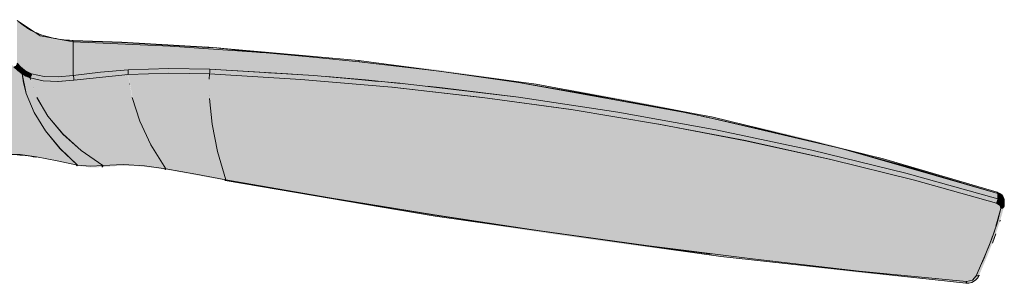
# Model space of a CAD drawing. Header units: millimetres. Extents: x 5922 to 11897, y 1480 to 7785.
# Tile 12 of 14: x 8619 to 9279, y 5242 to 5419. Entities that reach past the tile are written whole.
import ezdxf

# ---------------------------------------------------------------- set-up
doc = ezdxf.new("R2010")
doc.units = ezdxf.units.MM
doc.layers.add('Equipos eléctricos', color=7, linetype='Continuous', lineweight=15)

# ---------------------------------------------------------------- blocks, each defined once
blk = doc.blocks.new('33718 - 33718 ALO Black ceiling fan-525473-00 Isometrico PDF')
at = {"layer": 'Equipos eléctricos', "true_color": 0xc0c0c0}
for points in [[(-2281.17, 5403.65), (-2281.3, 5404.69), (-2294.91, 5406.35), (-2304, 5409), (-2312.31, 5413.26), (-2318.99, 5418.55), (-2318.57, 5417.7), (-2311.86, 5412.11), (-2302.93, 5407.74), (-2292.16, 5404.84), (-2281.18, 5403.65)], [(-2291.24, 5380.29), (-2281.17, 5381.42), (-2281.3, 5403.66), (-2292.76, 5404.9), (-2303.37, 5407.86), (-2312.28, 5412.32), (-2318.87, 5417.96), (-2318.87, 5389.55), (-2315.52, 5386.33), (-2312.97, 5384.42), (-2311.5, 5383.51), (-2309.08, 5382.47), (-2300.72, 5380.66), (-2291.24, 5380.29)], [(-2151.98, 5396.31), (-2177.24, 5398.95), (-2190.95, 5400.01), (-2206.61, 5401.26), (-2234.58, 5402.8), (-2273.6, 5404.44), (-2281.2, 5404.59), (-2281.17, 5403.65), (-2209.88, 5400.36), (-2152.02, 5396.32)], [(-1662.15, 5298.84), (-1662.21, 5302.26), (-1765.59, 5331.9), (-1876.22, 5357.33), (-1988.21, 5377.25), (-2044.2, 5385.01), (-2100.2, 5391.47), (-2137.54, 5395.03), (-2161.79, 5397), (-2223.38, 5401.12), (-2281.17, 5403.65), (-2281.17, 5381.24), (-2260.86, 5383.66), (-2244.51, 5385.03), (-2216.43, 5386.02), (-2189.76, 5385.47), (-2128.19, 5381.66), (-2077.11, 5377.39), (-2033, 5372.88), (-1977.01, 5365.8), (-1915.42, 5356.54), (-1847.14, 5344.12), (-1782.01, 5330.19), (-1719.44, 5314.78), (-1663.17, 5299.12)], [(-2089.81, 5390.43), (-2090.01, 5391.27), (-2122.59, 5394.53), (-2153.94, 5397.3), (-2184.18, 5399.59), (-2144.19, 5395.62), (-2103.73, 5391.82), (-2089.81, 5390.43)], [(-2315.52, 5382.26), (-2314.75, 5382.79), (-2314.14, 5383.59), (-2313.8, 5384.61), (-2313.93, 5385.05), (-2317.62, 5388.27), (-2318.88, 5389.48), (-2319.18, 5388.5), (-2319.83, 5387.71), (-2320.75, 5387.18), (-2320.78, 5387.02), (-2317.16, 5383.59), (-2315.53, 5382.27)], [(-2244.4, 5381.88), (-2214.15, 5382.81), (-2189.95, 5382.48), (-2189.77, 5384.71), (-2189.84, 5385.47), (-2218.05, 5385.99), (-2244.51, 5385.03), (-2244.36, 5382.42), (-2244.39, 5381.96)], [(-2269.68, 5320.51), (-2261.54, 5321.26), (-2275.9, 5331.08), (-2289.03, 5343.01), (-2298.4, 5354.37), (-2305.76, 5367.47), (-2310.06, 5379.77), (-2313.89, 5381.37), (-2315.51, 5382.26), (-2312.36, 5368.53), (-2306.77, 5355.57), (-2299.8, 5344.26), (-2290.01, 5332.43), (-2278.34, 5321.29), (-2269.72, 5320.52)], [(-2310.06, 5379.78), (-2309.34, 5380.97), (-2309.08, 5382.01), (-2309.08, 5382.47), (-2311.5, 5383.51), (-2311.51, 5383.51), (-2313.75, 5384.91), (-2314.15, 5383.58), (-2314.94, 5382.63), (-2315.5, 5382.26), (-2311.77, 5380.41)], [(-2310.57, 5379.96), (-2310.58, 5379.97), (-2310.58, 5379.96)], [(-2219.33, 5318.87), (-2229.25, 5334.93), (-2237.06, 5351.95), (-2241.76, 5366.57), (-2244.51, 5381.87), (-2290.15, 5377.37), (-2291.42, 5377.27), (-2301.77, 5377.86), (-2310.05, 5379.77), (-2305.45, 5366.6), (-2297.83, 5353.57), (-2287.99, 5341.88), (-2275.71, 5330.99), (-2261.33, 5321.12), (-2245.78, 5321.58), (-2232.87, 5320.84), (-2219.99, 5318.97)], [(-2291.43, 5377.27), (-2280.82, 5378.13), (-2280.92, 5379.85), (-2281.17, 5381.24), (-2291.3, 5380.29), (-2301.77, 5380.89), (-2309.08, 5382.47), (-2309.16, 5381.5), (-2309.76, 5380.14), (-2310.03, 5379.77), (-2300.85, 5377.76), (-2293.75, 5377.39)], [(-2280.82, 5378.13), (-2244.39, 5381.96), (-2244.4, 5383.84), (-2244.51, 5385.03), (-2262.9, 5383.49), (-2281.17, 5381.24), (-2280.83, 5378.89), (-2280.81, 5378.41)], [(-2179.07, 5311.57), (-2184.56, 5330.49), (-2188.33, 5350), (-2189.99, 5365.92), (-2189.99, 5382.32), (-2219.51, 5382.78), (-2244.37, 5381.71), (-2241.34, 5365.25), (-2236.49, 5350.54), (-2236.33, 5350.02), (-2228.98, 5334.48), (-2219.33, 5318.87), (-2179.7, 5311.69)], [(-1683.13, 5243.48), (-1679.2, 5244.47), (-1676.6, 5247.33), (-1668.54, 5266.42), (-1663.45, 5280.55), (-1660.1, 5292.41), (-1660.31, 5293.76), (-1661.56, 5295.08), (-1663.45, 5295.91), (-1720.44, 5311.76), (-1775.44, 5325.42), (-1837.03, 5338.79), (-1893.02, 5349.41), (-1954.61, 5359.34), (-2010.61, 5366.97), (-2072.2, 5373.73), (-2133.79, 5378.9), (-2189.98, 5382.32), (-2189.78, 5363.93), (-2188.19, 5348.6), (-2183.98, 5328.49), (-2179.07, 5311.57), (-2094.6, 5296.97), (-2030.76, 5286.68), (-1954.61, 5275.38), (-1887.42, 5266.21), (-1812.43, 5256.95), (-1741.84, 5249.21), (-1685.85, 5243.74)], [(-1663.17, 5295.84), (-1662.49, 5297.21), (-1662.21, 5298.85), (-1728.74, 5317.19), (-1792.39, 5332.54), (-1856.18, 5345.87), (-1922.06, 5357.57), (-1989.73, 5367.5), (-2055.61, 5375.28), (-2127.05, 5381.57), (-2189.76, 5385.33), (-2189.93, 5382.66), (-2189.78, 5382.31), (-2121.16, 5377.94), (-2060.41, 5372.53), (-2000.2, 5365.62), (-1940.68, 5357.24), (-1882.36, 5347.47), (-1824.03, 5336.1), (-1768.07, 5323.62), (-1712.39, 5309.59), (-1663.18, 5295.84)], [(-2291.42, 5377.27), (-2292.69, 5377.33), (-2302.33, 5378.01), (-2300.08, 5377.7), (-2291.43, 5377.27)], [(-2306, 5354.32), (-2306.12, 5354.5), (-2306.01, 5354.33)], [(-2261.51, 5321.24), (-2261.64, 5321.33), (-2275.9, 5331.13), (-2289.07, 5343.09), (-2287.29, 5341.22), (-2275.15, 5330.56), (-2261.54, 5321.26)], [(-2348.27, 5323.4), (-2347.35, 5323.65), (-2344.28, 5324.57), (-2336.7, 5326.77), (-2326.85, 5327.99), (-2318.6, 5328.15), (-2305.96, 5326.75), (-2305.96, 5326.99), (-2317.56, 5328.44), (-2328.03, 5328.36), (-2338.92, 5326.74), (-2348.84, 5323.68), (-2348.28, 5323.4)], [(-2266.06, 5319.74), (-2261.77, 5320.16), (-2261.38, 5320.96), (-2261.44, 5321.11), (-2270.86, 5320.62), (-2278.46, 5321.13), (-2278.61, 5320.9), (-2270.32, 5319.81), (-2266.62, 5319.75)], [(-2278.46, 5321.13), (-2278.51, 5321.32), (-2278.51, 5321.14)], [(-2269.72, 5320.51), (-2271.89, 5320.71), (-2270.32, 5320.57)], [(-2219.82, 5318.36), (-2219.47, 5318.66), (-2219.5, 5318.9), (-2235.39, 5321.04), (-2249.61, 5321.59), (-2261.38, 5320.94), (-2261.77, 5320.16), (-2261.59, 5320.05), (-2251.26, 5320.76), (-2245.54, 5320.82), (-2238.67, 5320.68), (-2226.51, 5319.47), (-2219.9, 5318.37)], [(-2232.73, 5320.82), (-2233.67, 5320.95), (-2249.61, 5321.6), (-2245.54, 5321.56), (-2232.87, 5320.84)], [(-2179.6, 5311.11), (-2179.21, 5311.37), (-2179.07, 5311.57), (-2219.43, 5318.73), (-2219.46, 5318.42), (-2179.62, 5311.11)], [(-1683.55, 5242.31), (-1683.39, 5242.49), (-1683.21, 5243.49), (-1764.24, 5251.54), (-1840.1, 5260.25), (-1913.5, 5269.68), (-1983.13, 5279.5), (-2055.4, 5290.58), (-2122.59, 5301.69), (-2179.07, 5311.57), (-2179.35, 5310.92), (-2077.71, 5293.34), (-2017.46, 5283.78), (-1959.78, 5275.19), (-1908.97, 5268.13), (-1866.82, 5262.62), (-1831.05, 5258.19), (-1753.04, 5249.28), (-1683.67, 5242.32)], [(-1657.94, 5294.04), (-1658.05, 5297.72), (-1658.75, 5300.19), (-1662.15, 5302.04), (-1662.15, 5298.84), (-1658.74, 5296.85), (-1657.95, 5294.06)], [(-1660.1, 5292.41), (-1659.02, 5292.66), (-1658.19, 5293.37), (-1658.07, 5293.87), (-1658.42, 5295.67), (-1658.95, 5296.97), (-1662.16, 5298.82), (-1662.49, 5297.21), (-1663.12, 5295.91), (-1663.17, 5295.84), (-1661.26, 5294.88), (-1660.24, 5293.41), (-1660.11, 5292.46)], [(-1661.93, 5295.26), (-1661.93, 5295.29), (-1662.15, 5295.38)], [(-1658.36, 5295.45), (-1658.39, 5295.6), (-1658.4, 5295.6)], [(-1675.72, 5247.22), (-1674.86, 5247.5), (-1674.39, 5248.47), (-1668.83, 5261.59), (-1664.93, 5271.66), (-1661.46, 5281.61), (-1659.19, 5289.26), (-1658.19, 5293.37), (-1658.67, 5292.87), (-1659.56, 5292.46), (-1660.13, 5292.31), (-1663.52, 5280.31), (-1667.46, 5269.14), (-1673.04, 5255.49), (-1676.59, 5247.33), (-1675.78, 5247.22)], [(-1683.47, 5242.34), (-1680.23, 5242.76), (-1678.01, 5243.73), (-1676.32, 5245.27), (-1675.18, 5247.23), (-1675.92, 5247.2), (-1676.65, 5247.27), (-1679.21, 5244.47), (-1683.15, 5243.41), (-1683.47, 5242.34)], [(-1675.68, 5247.18), (-1676.48, 5247.3), (-1675.72, 5247.18)]]:
    blk.add_hatch(color=9, dxfattribs=at).paths.add_polyline_path(points)
h = blk.add_hatch(color=9, dxfattribs=at)
h.paths.add_polyline_path([(-2375.81, 5316.35), (-2360.93, 5319.63), (-2346.56, 5324.38), (-2338.91, 5326.75), (-2328.01, 5328.37), (-2316.19, 5328.37), (-2305.79, 5326.97), (-2278.34, 5321.29), (-2290.57, 5333.09), (-2300.39, 5345.21), (-2307.41, 5356.6), (-2312.9, 5370.3), (-2315.52, 5382.26), (-2319.48, 5385.68), (-2325.09, 5391.17), (-2328.02, 5393.99), (-2337.12, 5400), (-2398.26, 5364.71), (-2377.57, 5320.13)])
h.paths.add_polyline_path([(-2357.37, 5340.12), (-2362.5, 5341.03), (-2363.8, 5343.84), (-2360.09, 5345.98), (-2355.02, 5345.19), (-2353.66, 5342.27), (-2355.8, 5341.03)])
h.paths.add_polyline_path([(-2343.91, 5369.12), (-2348.98, 5369.91), (-2350.34, 5372.83), (-2346.56, 5374.97), (-2341.56, 5374.19), (-2340.2, 5371.27), (-2343.57, 5369.32)])
h = blk.add_hatch(color=9, dxfattribs=at)
h.paths.add_polyline_path([(-2349.78, 5371.63), (-2350.1, 5372.39), (-2349.88, 5371.83)])
h.paths.add_polyline_path([(-2349.85, 5371.91), (-2350.26, 5372.88), (-2350.29, 5372.83), (-2349.86, 5371.94)])
h.paths.add_polyline_path([(-2313.5, 5373.04), (-2313.49, 5373.04), (-2313.89, 5374.82)])
h.paths.add_polyline_path([(-2314.48, 5377.55), (-2314.5, 5377.61), (-2314.5, 5377.61)])
h.paths.add_polyline_path([(-2310.05, 5379.77), (-2310.11, 5379.8), (-2310.06, 5379.77)])
h.paths.add_polyline_path([(-2309.94, 5379.92), (-2309.33, 5380.98), (-2309.94, 5379.92)])
h.paths.add_polyline_path([(-2336.79, 5400.21), (-2336.06, 5400.94), (-2335.51, 5401.98), (-2335.51, 5402.75), (-2335.73, 5402.76), (-2336.06, 5401.72), (-2336.94, 5400.57), (-2336.94, 5400.31), (-2336.87, 5400.26)])
h = blk.add_hatch(color=9, dxfattribs=at)
h.paths.add_polyline_path([(-2160.27, 5397.1), (-2160.27, 5397.14), (-2160.53, 5397.13)])
h.paths.add_polyline_path([(-2179.58, 5399.11), (-2188.31, 5399.85), (-2184.68, 5399.47), (-2179.98, 5399.13)])
h = blk.add_hatch(color=9, dxfattribs=at)
h.paths.add_polyline_path([(-2233.95, 5385.42), (-2233.94, 5385.41), (-2232.39, 5385.47)])
h.paths.add_polyline_path([(-2198.32, 5385.65), (-2197.69, 5385.63), (-2197.75, 5385.64)])
h.paths.add_polyline_path([(-2200.03, 5385.68), (-2200.01, 5385.68), (-2198.32, 5385.65)])
h.paths.add_polyline_path([(-2201.75, 5385.72), (-2200.98, 5385.7), (-2200.98, 5385.7)])
h.paths.add_polyline_path([(-2203.46, 5385.75), (-2202.97, 5385.74), (-2202.97, 5385.74)])
h.paths.add_polyline_path([(-2230.83, 5385.53), (-2230.81, 5385.53), (-2213.68, 5385.95), (-2220.57, 5385.91), (-2229.12, 5385.59)])
h.paths.add_polyline_path([(-2191.63, 5385.51), (-2191.62, 5385.51), (-2193.18, 5385.54)])
h = blk.add_hatch(color=9, dxfattribs=at)
h.paths.add_polyline_path([(-1664.31, 5299.43), (-1664.43, 5299.47), (-1664.31, 5299.44)])
h.paths.add_polyline_path([(-1665.16, 5299.67), (-1665.5, 5299.77), (-1665.16, 5299.67)])
h.paths.add_polyline_path([(-1666.01, 5299.91), (-1666.58, 5300.07), (-1666.02, 5299.91)])
h.paths.add_polyline_path([(-1672.74, 5301.78), (-1673.07, 5301.87), (-1672.75, 5301.78)])
h.paths.add_polyline_path([(-1673.71, 5302.05), (-1674.1, 5302.16), (-1673.71, 5302.05)])
h.paths.add_polyline_path([(-1674.67, 5302.32), (-1675.18, 5302.46), (-1674.67, 5302.32)])
h.paths.add_polyline_path([(-1681.4, 5304.19), (-1681.63, 5304.26), (-1681.41, 5304.19)])
h.paths.add_polyline_path([(-1682.37, 5304.46), (-1682.7, 5304.55), (-1682.37, 5304.46)])
h.paths.add_polyline_path([(-1683.33, 5304.73), (-1683.78, 5304.85), (-1683.33, 5304.73)])
h.paths.add_polyline_path([(-1684.29, 5304.99), (-1684.85, 5305.15), (-1684.85, 5305.15)])
h.paths.add_polyline_path([(-1676.53, 5306.36), (-1729.75, 5322.03), (-1739.34, 5324.37), (-1676.59, 5306.38)])
h.paths.add_polyline_path([(-1691.03, 5306.87), (-1691.3, 5306.95), (-1691.03, 5306.87)])
h.paths.add_polyline_path([(-1691.99, 5307.14), (-1692.38, 5307.25), (-1691.99, 5307.14)])
h.paths.add_polyline_path([(-1692.96, 5307.4), (-1693.45, 5307.55), (-1692.96, 5307.4)])
h.paths.add_polyline_path([(-1695.84, 5308.21), (-1729.55, 5317.39), (-1792.39, 5332.54), (-1782.02, 5330.19), (-1717.76, 5314.3), (-1695.85, 5308.21)])
h.paths.add_polyline_path([(-1772.95, 5333.6), (-1792.92, 5338.67), (-1852.19, 5352.21), (-1854.21, 5352.41), (-1774.01, 5333.85)])
h.paths.add_polyline_path([(-1916.64, 5365.1), (-1916.64, 5365.25), (-1916.99, 5365.22)])
h.paths.add_polyline_path([(-1917.68, 5365.27), (-1917.68, 5365.43), (-1918.09, 5365.42)])
h.paths.add_polyline_path([(-1918.72, 5365.45), (-1918.72, 5365.6), (-1919.42, 5365.72)])
h.paths.add_polyline_path([(-1919.75, 5365.63), (-1919.75, 5365.78), (-1920.29, 5365.85)])
h.paths.add_polyline_path([(-1920.79, 5365.8), (-1920.79, 5365.96), (-1920.9, 5365.85)])
h.paths.add_polyline_path([(-1921.83, 5365.98), (-1921.83, 5366.13), (-1922.28, 5366.21)])
h.paths.add_polyline_path([(-1922.87, 5366.15), (-1922.87, 5366.31), (-1923.23, 5366.37)])
h.paths.add_polyline_path([(-1923.91, 5366.33), (-1923.91, 5366.48), (-1924.18, 5366.53)])
h.paths.add_polyline_path([(-1929.1, 5367.21), (-1929.1, 5367.36), (-1929.68, 5367.42)])
h.paths.add_polyline_path([(-1930.14, 5367.39), (-1930.14, 5367.54), (-1930.23, 5367.42)])
h.paths.add_polyline_path([(-1931.18, 5367.56), (-1931.18, 5367.72), (-1931.8, 5367.82)])
h.paths.add_polyline_path([(-1932.22, 5367.74), (-1932.22, 5367.89), (-1932.54, 5367.88)])
h.paths.add_polyline_path([(-1933.26, 5367.92), (-1933.26, 5368.07), (-1933.54, 5368.06)])
h.paths.add_polyline_path([(-1934.3, 5368.09), (-1934.3, 5368.25), (-1934.39, 5368.15)])
h.paths.add_polyline_path([(-1935.34, 5368.27), (-1935.34, 5368.42), (-1935.55, 5368.42)])
h.paths.add_polyline_path([(-1940.53, 5369.15), (-1940.53, 5369.3), (-1941.12, 5369.36)])
h.paths.add_polyline_path([(-1941.57, 5369.33), (-1941.57, 5369.48), (-1941.66, 5369.36)])
h.paths.add_polyline_path([(-1942.61, 5369.5), (-1942.61, 5369.66), (-1942.74, 5369.56)])
h.paths.add_polyline_path([(-1943.65, 5369.68), (-1943.65, 5369.83), (-1944.19, 5369.92)])
h.paths.add_polyline_path([(-1944.69, 5369.85), (-1944.69, 5370.01), (-1945.14, 5370.09)])
h.paths.add_polyline_path([(-1945.72, 5370.03), (-1945.76, 5370.19), (-1945.76, 5370.05)])
h.paths.add_polyline_path([(-1946.76, 5370.21), (-1946.76, 5370.36), (-1946.89, 5370.3)])
h.paths.add_polyline_path([(-1891.56, 5360.08), (-1922.87, 5366.15), (-1947.8, 5370.18), (-1892.01, 5360.16)])
h.paths.add_polyline_path([(-1949.82, 5361.73), (-1950.59, 5361.84), (-1949.82, 5361.73)])
h.paths.add_polyline_path([(-1956.75, 5362.76), (-1957.04, 5362.81), (-1956.76, 5362.77)])
h.paths.add_polyline_path([(-1957.74, 5362.91), (-1958.13, 5362.97), (-1957.75, 5362.91)])
h.paths.add_polyline_path([(-1958.73, 5363.06), (-1959.21, 5363.13), (-1958.74, 5363.06)])
h.paths.add_polyline_path([(-1959.73, 5363.21), (-1960.3, 5363.3), (-1959.73, 5363.21)])
h.paths.add_polyline_path([(-1960.72, 5363.36), (-1961.39, 5363.46), (-1960.72, 5363.36)])
h.paths.add_polyline_path([(-2005.08, 5369.34), (-2005.38, 5369.46), (-2005.38, 5369.38)])
h.paths.add_polyline_path([(-2013.72, 5370.38), (-2013.83, 5370.51), (-2013.83, 5370.39)])
h.paths.add_polyline_path([(-2076.28, 5377.15), (-2094.39, 5378.81), (-2077.11, 5377.23)])
h.paths.add_polyline_path([(-2063.01, 5387.25), (-2063.06, 5387.25), (-2063.02, 5387.25)])
h.paths.add_polyline_path([(-2064.04, 5387.37), (-2064.73, 5387.45), (-2064.05, 5387.37)])
h.paths.add_polyline_path([(-2069.19, 5387.98), (-2069.76, 5388.05), (-2069.2, 5387.98)])
h.paths.add_polyline_path([(-2070.23, 5388.1), (-2071.61, 5388.27), (-2070.23, 5388.1)])
h.paths.add_polyline_path([(-2072.28, 5388.35), (-2073.11, 5388.45), (-2072.29, 5388.35)])
h.paths.add_polyline_path([(-2074.34, 5388.59), (-2074.78, 5388.65), (-2074.35, 5388.59)])
h.paths.add_polyline_path([(-2075.37, 5388.71), (-2076.46, 5388.84), (-2075.38, 5388.71)])
h.paths.add_polyline_path([(-2077.43, 5388.96), (-2078.13, 5389.04), (-2077.44, 5388.96)])
h = blk.add_hatch(color=9, dxfattribs=at)
h.paths.add_polyline_path([(-1662.16, 5302.24), (-1662.35, 5302.92), (-1662.82, 5303.18), (-1690.66, 5311.76), (-1717.55, 5319.63), (-1747.44, 5327.88), (-1775.95, 5335.33), (-1797.83, 5340.75), (-1819.76, 5345.94), (-1851.09, 5352.93), (-1886.15, 5360.22), (-1904.29, 5363.73), (-1943.42, 5370.82), (-1970.68, 5375.33), (-1996.34, 5379.31), (-2038.6, 5385.18), (-2090, 5391.28), (-2089.84, 5390.89), (-2089.64, 5390.41), (-2028.17, 5382.92), (-1977.01, 5375.49), (-1915.42, 5365.01), (-1874.68, 5357.05), (-1870.62, 5356.21), (-1859.26, 5353.77), (-1848.23, 5351.48), (-1785.27, 5336.86), (-1767.23, 5332.28), (-1763.12, 5331.19), (-1747.36, 5326.84), (-1719.44, 5319.32), (-1662.16, 5302.24)])
h.paths.add_polyline_path([(-1993.81, 5378.66), (-1993.81, 5378.66), (-1992.53, 5378.66)])
h = blk.add_hatch(color=9, dxfattribs=at)
h.paths.add_polyline_path([(-1983.06, 5376.52), (-1983.08, 5376.52), (-1983.06, 5376.52)])
h.paths.add_polyline_path([(-2013.75, 5380.88), (-2014.76, 5381.02), (-2014.66, 5381.01)])
h.paths.add_polyline_path([(-2036.2, 5384.06), (-2036.31, 5384.08), (-2036.21, 5384.06)])
h.paths.add_polyline_path([(-2079.49, 5389.2), (-2079.81, 5389.24), (-2079.63, 5389.22)])
h = blk.add_hatch(color=9, dxfattribs=at)
h.paths.add_polyline_path([(-2182.04, 5321.8), (-2184.56, 5330.52), (-2188.33, 5350), (-2187.78, 5346.57), (-2183.98, 5328.49), (-2182.04, 5321.8)])
h.paths.add_polyline_path([(-2227.54, 5332.16), (-2229.25, 5334.93), (-2228.34, 5333.43), (-2227.55, 5332.16)])
h.paths.add_polyline_path([(-2306.77, 5355.57), (-2307.41, 5356.61), (-2312.89, 5370.3), (-2312.36, 5368.53), (-2306.77, 5355.57)])
h.paths.add_polyline_path([(-2146.07, 5382.76), (-2146.07, 5382.91), (-2146.12, 5382.78)])
h.paths.add_polyline_path([(-2135.37, 5382.09), (-2146.57, 5382.79), (-2135.91, 5382.12)])
h.paths.add_polyline_path([(-2160.27, 5383.64), (-2160.51, 5383.73), (-2160.39, 5383.64)])
h.paths.add_polyline_path([(-2161.42, 5383.71), (-2162.02, 5383.85), (-2161.79, 5383.73)])
h.paths.add_polyline_path([(-2163.23, 5383.82), (-2164.22, 5383.91), (-2163.63, 5383.85)])
h.paths.add_polyline_path([(-2164.93, 5383.93), (-2165.09, 5384.02), (-2165.07, 5383.94)])
h.paths.add_polyline_path([(-2166.07, 5384), (-2166.72, 5384.09), (-2166.48, 5384.02)])
h.paths.add_polyline_path([(-2167.75, 5384.1), (-2167.9, 5384.19), (-2167.9, 5384.11)])
h.paths.add_polyline_path([(-2174.64, 5384.53), (-2174.98, 5384.61), (-2174.98, 5384.55)])
h = blk.add_hatch(color=9, dxfattribs=at)
h.paths.add_polyline_path([(-2291.32, 5380.28), (-2292.5, 5380.34), (-2291.31, 5380.29)])
h.paths.add_polyline_path([(-2306.72, 5381.96), (-2306.91, 5382.01), (-2306.72, 5381.96)])
h = blk.add_hatch(color=9, dxfattribs=at)
h.paths.add_polyline_path([(-1711.62, 5309.37), (-1724.57, 5312.79), (-1711.99, 5309.48)])
h.paths.add_polyline_path([(-1760.08, 5321.63), (-1760.08, 5321.63), (-1760.89, 5321.84)])
h.paths.add_polyline_path([(-1827.61, 5336.88), (-1827.61, 5336.88), (-1827.61, 5336.88)])
h.paths.add_polyline_path([(-1824.04, 5336.1), (-1824.04, 5336.1), (-1824.04, 5336.1)])
h.paths.add_polyline_path([(-1822.25, 5335.71), (-1823.44, 5335.97), (-1822.25, 5335.71)])
h.paths.add_polyline_path([(-1818.68, 5334.92), (-1818.91, 5334.97), (-1818.68, 5334.92)])
h.paths.add_polyline_path([(-1774.04, 5325.11), (-1780.93, 5326.63), (-1774.08, 5325.12)])
h.paths.add_polyline_path([(-1835.73, 5338.54), (-1836.56, 5338.7), (-1836.56, 5338.7)])
h.paths.add_polyline_path([(-1834.82, 5338.36), (-1834.82, 5338.36), (-1835.73, 5338.54)])
h.paths.add_polyline_path([(-1838.46, 5339.06), (-1838.46, 5339.06), (-1839.36, 5339.23)])
h.paths.add_polyline_path([(-1840.27, 5339.41), (-1840.28, 5339.41), (-1841.18, 5339.58)])
h.paths.add_polyline_path([(-1853, 5341.85), (-1853.92, 5342.02), (-1853, 5341.85)])
h.paths.add_polyline_path([(-1849.36, 5341.15), (-1850.28, 5341.33), (-1849.37, 5341.15)])
h.paths.add_polyline_path([(-1845.73, 5340.45), (-1848.23, 5340.93), (-1845.73, 5340.45)])
h.paths.add_polyline_path([(-2186.83, 5382.13), (-2186.83, 5382.13), (-2188.07, 5382.2)])
h = blk.add_hatch(color=9, dxfattribs=at)
h.paths.add_polyline_path([(-1984.84, 5366.92), (-1984.79, 5366.92), (-1986.2, 5367.08)])
h.paths.add_polyline_path([(-1989.54, 5367.48), (-1989.51, 5367.5), (-1989.73, 5367.5)])
h.paths.add_polyline_path([(-1991.19, 5367.68), (-1991.77, 5367.78), (-1991.58, 5367.72)])
h.paths.add_polyline_path([(-1992.86, 5367.88), (-1993.81, 5368.03), (-1992.93, 5367.89)])
h.paths.add_polyline_path([(-1994.53, 5368.08), (-1994.22, 5368.08), (-1995.64, 5368.21)])
h.paths.add_polyline_path([(-1999.26, 5368.65), (-1999.72, 5368.76), (-1999.41, 5368.66)])
h.paths.add_polyline_path([(-2000.95, 5368.85), (-2000.93, 5368.91), (-2001.8, 5368.95)])
h.paths.add_polyline_path([(-2002.65, 5369.05), (-2002.19, 5369.07), (-2003.44, 5369.15)])
h.paths.add_polyline_path([(-2004.36, 5369.26), (-2005.01, 5369.42), (-2005.01, 5369.34)])
h.paths.add_polyline_path([(-2006.08, 5369.46), (-2005.85, 5369.52), (-2006.57, 5369.52)])
h.paths.add_polyline_path([(-2008.97, 5369.81), (-2008.64, 5369.87), (-2009.43, 5369.87)])
h.paths.add_polyline_path([(-2010.69, 5370.02), (-2010.61, 5370.11), (-2011.17, 5370.07)])
h.paths.add_polyline_path([(-2013.9, 5370.4), (-2014.16, 5370.55), (-2013.98, 5370.41)])
h.paths.add_polyline_path([(-2015.22, 5370.56), (-2015.1, 5370.67), (-2042.76, 5373.9), (-2032.5, 5372.67), (-2015.52, 5370.6)])
h.paths.add_polyline_path([(-2062.62, 5375.92), (-2094.39, 5378.96), (-2083.4, 5377.88), (-2063.08, 5375.96)])
h.paths.add_polyline_path([(-2138.99, 5382.35), (-2139.98, 5382.55), (-2140.04, 5382.41), (-2139.39, 5382.37)])
h.paths.add_polyline_path([(-2140.41, 5382.43), (-2140.8, 5382.6), (-2140.8, 5382.45)])
h.paths.add_polyline_path([(-2147.49, 5382.85), (-2147.4, 5382.99), (-2148.69, 5382.92)])
h.paths.add_polyline_path([(-2146.07, 5382.76), (-2146.53, 5382.93), (-2146.4, 5382.78)])
h.paths.add_polyline_path([(-2162.67, 5383.79), (-2163.24, 5383.92), (-2163.23, 5383.82)])
h.paths.add_polyline_path([(-2172.58, 5384.4), (-2172.99, 5384.49), (-2172.99, 5384.43)])
h = blk.add_hatch(color=9, dxfattribs=at)
h.paths.add_polyline_path([(-1719.88, 5319.45), (-1729.64, 5322.16), (-1722.68, 5320.13), (-1719.88, 5319.32)])
h.paths.add_polyline_path([(-1664.1, 5302.8), (-1664.08, 5302.82), (-1664.4, 5302.88)])
h.paths.add_polyline_path([(-1836, 5348.65), (-1857.22, 5353.36), (-1850.07, 5351.75), (-1836.09, 5348.51)])
h.paths.add_polyline_path([(-1834.08, 5348.05), (-1834.07, 5348.2), (-1834.46, 5348.2)])
h.paths.add_polyline_path([(-1918.72, 5365.45), (-1919.42, 5365.72), (-1919.75, 5365.63)])
h.paths.add_polyline_path([(-1919.75, 5365.63), (-1920.54, 5365.85), (-1920.79, 5365.8)])
h.paths.add_polyline_path([(-1920.79, 5365.8), (-1921.33, 5366.05), (-1921.4, 5365.91), (-1921.02, 5365.84)])
h.paths.add_polyline_path([(-1921.83, 5365.98), (-1922.28, 5366.21), (-1922.87, 5366.15)])
h.paths.add_polyline_path([(-1922.87, 5366.15), (-1923.23, 5366.37), (-1923.91, 5366.33)])
h.paths.add_polyline_path([(-1923.91, 5366.33), (-1924.44, 5366.52), (-1924.22, 5366.38)])
h.paths.add_polyline_path([(-1924.95, 5366.51), (-1925.34, 5366.69), (-1924.99, 5366.51)])
h.paths.add_polyline_path([(-1927.03, 5366.86), (-1927.08, 5367.02), (-1927.08, 5366.87)])
h.paths.add_polyline_path([(-1925.99, 5366.68), (-1926.09, 5366.85), (-1926.11, 5366.7)])
h.paths.add_polyline_path([(-1930.14, 5367.39), (-1930.86, 5367.66), (-1931.18, 5367.56), (-1930.34, 5367.42)])
h.paths.add_polyline_path([(-1931.18, 5367.56), (-1931.97, 5367.79), (-1931.97, 5367.7)])
h.paths.add_polyline_path([(-1932.22, 5367.74), (-1933.11, 5367.94), (-1932.92, 5367.86), (-1932.54, 5367.79)])
h.paths.add_polyline_path([(-1933.26, 5367.92), (-1933.72, 5368.15), (-1934.09, 5368.06)])
h.paths.add_polyline_path([(-1934.3, 5368.09), (-1934.67, 5368.31), (-1934.57, 5368.14)])
h.paths.add_polyline_path([(-1935.34, 5368.27), (-1935.62, 5368.47), (-1936.23, 5368.42)])
h.paths.add_polyline_path([(-1936.38, 5368.45), (-1936.58, 5368.63), (-1937.41, 5368.62)])
h.paths.add_polyline_path([(-1938.45, 5368.8), (-1938.48, 5368.96), (-1939.49, 5368.97)])
h.paths.add_polyline_path([(-1937.41, 5368.62), (-1937.53, 5368.79), (-1937.75, 5368.68)])
h.paths.add_polyline_path([(-1941.57, 5369.33), (-1942.44, 5369.56), (-1942.4, 5369.47), (-1941.78, 5369.36)])
h.paths.add_polyline_path([(-1942.61, 5369.5), (-1943.42, 5369.73), (-1943.42, 5369.64), (-1942.92, 5369.56)])
h.paths.add_polyline_path([(-1943.65, 5369.68), (-1944.2, 5369.93), (-1944.69, 5369.85)])
h.paths.add_polyline_path([(-1944.69, 5369.85), (-1945.15, 5370.09), (-1945.72, 5370.03)])
h.paths.add_polyline_path([(-1945.72, 5370.03), (-1946.1, 5370.25), (-1946.06, 5370.09), (-1945.76, 5370.04)])
h.paths.add_polyline_path([(-1946.76, 5370.21), (-1947.25, 5370.44), (-1947.29, 5370.3)])
h.paths.add_polyline_path([(-1979.74, 5375.92), (-1979.74, 5375.96), (-1979.77, 5375.93)])
h.paths.add_polyline_path([(-1980.82, 5376.11), (-1980.83, 5376.14), (-1980.95, 5376.14)])
h = blk.add_hatch(color=9, dxfattribs=at)
h.paths.add_polyline_path([(-1662.16, 5298.84), (-1662.28, 5298.87), (-1662.16, 5298.84)])
h.paths.add_polyline_path([(-1809.88, 5336.24), (-1857.22, 5346.06), (-1845.05, 5343.68), (-1809.88, 5336.24)])
h.paths.add_polyline_path([(-1802.84, 5334.75), (-1802.85, 5334.76), (-1803.83, 5334.96)])
h.paths.add_polyline_path([(-1965.67, 5364.1), (-1965.81, 5364.12), (-1965.81, 5364.12)])
h = blk.add_hatch(color=9, dxfattribs=at)
h.paths.add_polyline_path([(-1950.92, 5274.87), (-1952.04, 5275.02), (-1985.22, 5279.82), (-2055.77, 5290.65), (-2022.65, 5285.45), (-1953.14, 5275.17), (-1951.78, 5274.98)])
h.paths.add_polyline_path([(-2114.25, 5300.22), (-2114.47, 5300.26), (-2114.47, 5300.26)])
h.paths.add_polyline_path([(-2120.8, 5301.37), (-2121.16, 5301.43), (-2120.87, 5301.38)])
h.paths.add_polyline_path([(-2133.91, 5303.67), (-2133.91, 5303.67), (-2134.67, 5303.8)])
h = blk.add_hatch(color=9, dxfattribs=at)
h.paths.add_polyline_path([(-2113.43, 5300.08), (-2113.71, 5300.13), (-2113.71, 5300.13)])
h.paths.add_polyline_path([(-2112.61, 5299.94), (-2112.62, 5299.94), (-2112.62, 5299.94)])
h.paths.add_polyline_path([(-2119.98, 5301.23), (-2120.37, 5301.3), (-2120.25, 5301.27)])
h.paths.add_polyline_path([(-2119.16, 5301.08), (-2119.16, 5301.09), (-2119.98, 5301.23)])
h.paths.add_polyline_path([(-2133.09, 5303.52), (-2133.33, 5303.57), (-2133.32, 5303.56)])
h.paths.add_polyline_path([(-2132.27, 5303.38), (-2132.39, 5303.4), (-2132.39, 5303.4)])
h = blk.add_hatch(color=9, dxfattribs=at)
h.paths.add_polyline_path([(-1658.74, 5300.18), (-1658.93, 5300.49), (-1659.42, 5301.3), (-1661.7, 5302.62), (-1662.21, 5302.64), (-1662.15, 5302.24), (-1658.75, 5300.18)])
h.paths.add_polyline_path([(-1658.02, 5297.74), (-1658.46, 5299.63), (-1658.53, 5299.43), (-1658.07, 5297.89)])
h = blk.add_hatch(color=9, dxfattribs=at)
h.paths.add_polyline_path([(-1668.6, 5266.24), (-1665.17, 5275.46), (-1667.45, 5269.38), (-1668.57, 5266.35)])
h.paths.add_polyline_path([(-1663.52, 5280.31), (-1661.99, 5285.39), (-1663.51, 5280.32)])
h.paths.add_polyline_path([(-1660.65, 5294.16), (-1660.94, 5294.53), (-1660.73, 5294.25)])
at = {"layer": 'Equipos eléctricos'}
for p, q in [((-2281.2, 5404.59), (-2281.22, 5404.68)), ((-2281.19, 5404.38), (-2281.2, 5404.59)), ((-2281.19, 5404.38), (-2281.18, 5404.06)), ((-2281.18, 5404.06), (-2281.19, 5404.38)), ((-2281.18, 5404.06), (-2281.17, 5403.65)), ((-2281.17, 5403.65), (-2281.18, 5404.06)), ((-2281.17, 5403.65), (-2281.17, 5381.24)), ((-2281.17, 5381.24), (-2281.17, 5403.65)), ((-2185.17, 5399.8), (-2195.19, 5400.5)), ((-2189.28, 5399.9), (-2190.85, 5400)), ((-2090.02, 5391.27), (-2190.45, 5400.13)), ((-2182.96, 5399.34), (-2183.17, 5399.36)), ((-2183.05, 5399.35), (-2182.85, 5399.33)), ((-2160.29, 5397.1), (-2161.81, 5397.25)), ((-2151.98, 5396.31), (-2156.2, 5396.7)), ((-2217.18, 5386.02), (-2244.51, 5385.03)), ((-2189.77, 5385.47), (-2217.15, 5386.02)), ((-2089.87, 5391.03), (-2089.83, 5390.79)), ((-2089.83, 5390.79), (-2089.87, 5391.03)), ((-2089.83, 5390.78), (-2089.81, 5390.43)), ((-2089.81, 5390.43), (-2089.83, 5390.78)), ((-2036.2, 5384.06), (-2089.81, 5390.43)), ((-2315.14, 5382.5), (-2315.52, 5382.26)), ((-2315.52, 5382.26), (-2315.14, 5382.48)), ((-2315.52, 5382.26), (-2312.88, 5380.82)), ((-2315.51, 5382.26), (-2314.52, 5376.29)), ((-2313.75, 5384.91), (-2313.82, 5384.49)), ((-2313.8, 5384.49), (-2313.75, 5384.91)), ((-2311.51, 5383.51), (-2313.75, 5384.91)), ((-2312.88, 5380.81), (-2310.06, 5379.78)), ((-2309.08, 5382.47), (-2311.5, 5383.51)), ((-2310.06, 5379.78), (-2309.77, 5380.14)), ((-2310.05, 5379.77), (-2309.78, 5378.65)), ((-2309.78, 5378.65), (-2310.05, 5379.77)), ((-2309.77, 5380.14), (-2309.52, 5380.56)), ((-2309.52, 5380.57), (-2309.31, 5381.03)), ((-2309.31, 5381.03), (-2309.16, 5381.51)), ((-2309.16, 5381.51), (-2309.08, 5382)), ((-2309.08, 5382.01), (-2309.08, 5382.47)), ((-2300.74, 5380.67), (-2309.08, 5382.47)), ((-2281.14, 5381.1), (-2281.08, 5380.81)), ((-2281.08, 5380.8), (-2280.99, 5380.33)), ((-2280.92, 5379.84), (-2280.99, 5380.33)), ((-2280.99, 5380.33), (-2280.92, 5379.84)), ((-2280.87, 5379.36), (-2280.92, 5379.84)), ((-2280.92, 5379.84), (-2280.87, 5379.36)), ((-2280.83, 5378.9), (-2280.87, 5379.36)), ((-2280.87, 5379.36), (-2280.83, 5378.9)), ((-2280.82, 5378.13), (-2244.4, 5381.88)), ((-2244.4, 5381.88), (-2245.78, 5381.79)), ((-2244.51, 5385.03), (-2244.46, 5384.59)), ((-2244.46, 5384.59), (-2244.41, 5384.1)), ((-2244.41, 5384.1), (-2244.38, 5383.6)), ((-2244.38, 5383.6), (-2244.41, 5384.1)), ((-2244.4, 5381.88), (-2217.22, 5382.87)), ((-2244.37, 5382.22), (-2244.4, 5381.88)), ((-2244.4, 5381.88), (-2244.37, 5382.22)), ((-2244.38, 5383.6), (-2244.36, 5383.11)), ((-2244.36, 5383.11), (-2244.38, 5383.6)), ((-2244.36, 5382.65), (-2244.37, 5382.22)), ((-2244.37, 5382.22), (-2244.36, 5382.65)), ((-2244.36, 5383.11), (-2244.36, 5382.65)), ((-2244.36, 5382.65), (-2244.36, 5383.11)), ((-2217.16, 5382.87), (-2189.98, 5382.32)), ((-2189.98, 5382.32), (-2190.14, 5378.73)), ((-2190.14, 5378.73), (-2189.98, 5382.32)), ((-2189.93, 5382.66), (-2189.98, 5382.32)), ((-2189.98, 5382.32), (-2128.78, 5378.59)), ((-2128.78, 5378.6), (-2189.98, 5382.32)), ((-2189.88, 5383.08), (-2189.92, 5382.66)), ((-2189.84, 5383.55), (-2189.88, 5383.08)), ((-2189.8, 5384.04), (-2189.84, 5383.55)), ((-2189.78, 5384.53), (-2189.8, 5384.04)), ((-2189.77, 5385.02), (-2189.78, 5384.54)), ((-2189.77, 5385.47), (-2189.77, 5385.03)), ((-1983.06, 5376.52), (-2036.16, 5384.06)), ((-2308.05, 5372.96), (-2308.09, 5373.07)), ((-2280.83, 5378.9), (-2280.81, 5378.48)), ((-2280.81, 5378.48), (-2280.82, 5378.13)), ((-2279.38, 5378.34), (-2280.82, 5378.13)), ((-2243.61, 5375.67), (-2243.58, 5375.46)), ((-2128.77, 5378.59), (-2067.97, 5373.36)), ((-2067.8, 5373.35), (-2007.71, 5366.64)), ((-2190.07, 5367.6), (-2190.08, 5367.76)), ((-2007.27, 5366.59), (-1948.08, 5358.44)), ((-1916.57, 5356.75), (-1983.06, 5366.7)), ((-1947.82, 5358.4), (-1889.37, 5348.81)), ((-1851.09, 5344.96), (-1916.56, 5356.75)), ((-1772.84, 5333.76), (-1859.05, 5353.85)), ((-1786.76, 5331.35), (-1851.08, 5344.95)), ((-2317.08, 5328.43), (-2305.79, 5326.97)), ((-1723.74, 5315.97), (-1786.75, 5331.35)), ((-2278.34, 5321.29), (-2269.72, 5320.51)), ((-2269.68, 5320.51), (-2261.34, 5321.12)), ((-2261.98, 5320.02), (-2261.77, 5320.16)), ((-2261.77, 5320.16), (-2261.59, 5320.39)), ((-2261.59, 5320.39), (-2261.44, 5320.72)), ((-2261.44, 5320.72), (-2261.34, 5321.12)), ((-1774.03, 5325.11), (-1718.06, 5311.17)), ((-2219.33, 5318.87), (-2219.5, 5318.62)), ((-1662.16, 5298.84), (-1723.73, 5315.96)), ((-2179.42, 5311.04), (-2179.62, 5310.97)), ((-1717.98, 5311.15), (-1663.17, 5295.84)), ((-1662.16, 5302.24), (-1662.21, 5302.63)), ((-1662.15, 5302.24), (-1662.15, 5298.84)), ((-1662.15, 5298.84), (-1662.15, 5302.24)), ((-1663.17, 5295.84), (-1662.88, 5296.27)), ((-1658.75, 5296.86), (-1662.15, 5298.84)), ((-1660.55, 5294.18), (-1660.91, 5294.6)), ((-1657.94, 5294.04), (-1658.74, 5296.85)), ((-1658.28, 5293.23), (-1658.04, 5293.61)), ((-1658.12, 5294.8), (-1658.14, 5295.05)), ((-1658.14, 5295.04), (-1658.12, 5294.77)), ((-1657.95, 5294.05), (-1658.07, 5293.62)), ((-1658.04, 5293.64), (-1657.95, 5294.05)), ((-1658.04, 5293.62), (-1657.94, 5294.04)), ((-1657.94, 5294.04), (-1658.03, 5293.64)), ((-1657.94, 5297.34), (-1658.02, 5297.74)), ((-1658.02, 5297.74), (-1657.94, 5297.34)), ((-1657.86, 5294.66), (-1657.97, 5293.83)), ((-1657.94, 5297.34), (-1657.94, 5294.04)), ((-1657.94, 5294.04), (-1657.94, 5297.34)), ((-1657.86, 5294.7), (-1657.86, 5298.01)), ((-1663.44, 5280.39), (-1660.1, 5292.41)), ((-1660.07, 5292.85), (-1660.07, 5293.06)), ((-1668.69, 5265.86), (-1664.49, 5277.21)), ((-1676.6, 5247.33), (-1670.13, 5262.28)), ((-1789.57, 5254.25), (-1754.96, 5250.49)), ((-1748.16, 5249.79), (-1683.13, 5243.48)), ((-1675.8, 5249.09), (-1676.6, 5247.33)), ((-1674.72, 5247.67), (-1674.75, 5247.52)), ((-1683.55, 5242.31), (-1683.53, 5242.3)), ((-1683.53, 5242.31), (-1683.55, 5242.31)), ((-1683.39, 5242.49), (-1683.47, 5242.34)), ((-1683.3, 5242.74), (-1683.39, 5242.49)), ((-1683.3, 5242.74), (-1683.21, 5243.07)), ((-1683.21, 5243.07), (-1683.3, 5242.74)), ((-1683.21, 5243.07), (-1683.13, 5243.48)), ((-1683.13, 5243.48), (-1683.21, 5243.07)), ((-1683.13, 5243.48), (-1679.2, 5244.47)), ((-1679.19, 5244.48), (-1676.6, 5247.33)), ((-1676.6, 5247.33), (-1676.13, 5247.23))]:
    blk.add_line(p, q, dxfattribs=at)
for points in [[(-2317.55, 5417.19, 0), (-2316.63, 5416.34, 0), (-2315.64, 5415.51, 0), (-2314.59, 5414.69, 0), (-2313.48, 5413.9, 0), (-2312.31, 5413.13, 0), (-2311.08, 5412.39, 0), (-2309.8, 5411.67, 0), (-2308.47, 5410.98, 0), (-2307.08, 5410.32, 0), (-2305.65, 5409.69, 0), (-2304.17, 5409.09, 0), (-2302.64, 5408.53, 0), (-2301.08, 5408, 0), (-2299.48, 5407.51, 0), (-2297.84, 5407.05, 0), (-2296.17, 5406.63, 0), (-2294.47, 5406.25, 0), (-2292.74, 5405.91, 0), (-2290.99, 5405.61, 0), (-2289.22, 5405.35, 0), (-2287.43, 5405.13, 0), (-2285.63, 5404.95, 0), (-2283.82, 5404.81, 0), (-2281.99, 5404.72, 0), (-2281.23, 5404.69, 0)], [(-2318.87, 5417.96, 0), (-2303.37, 5407.86, 0), (-2281.17, 5403.65, 0)], [(-2281.17, 5403.65, 0), (-2303.37, 5407.86, 0), (-2318.87, 5417.96, 0)], [(-2191.04, 5400.02, 0), (-2248.73, 5403.22, 0), (-2281.24, 5404.43, 0)], [(-2191.02, 5400.28, 0), (-2248.72, 5403.48, 0), (-2281.23, 5404.69, 0)], [(-2281.22, 5404.68, 0), (-2281.2, 5404.59, 0), (-2281.19, 5404.38, 0)], [(-2151.98, 5396.31, 0), (-2216.43, 5400.82, 0), (-2281.17, 5403.65, 0)], [(-2281.17, 5403.65, 0), (-2216.43, 5400.82, 0), (-2151.98, 5396.31, 0)], [(-2193.55, 5400.33, 0), (-2185.17, 5399.69, 0), (-2179.57, 5399.14, 0)], [(-2168.97, 5398.03, 0), (-2176.95, 5398.93, 0), (-2184.18, 5399.7, 0)], [(-2171.92, 5398.33, 0), (-2168.56, 5397.97, 0), (-2151.98, 5396.32, 0)], [(-2151.98, 5396.32, 0), (-2120.84, 5393.54, 0), (-2089.81, 5390.43, 0)], [(-2089.81, 5390.43, 0), (-2120.84, 5393.54, 0), (-2151.98, 5396.31, 0)], [(-2320.89, 5387.13, 0), (-2318.43, 5384.61, 0), (-2315.52, 5382.26, 0)], [(-2315.52, 5382.26, 0), (-2318.43, 5384.61, 0), (-2320.89, 5387.13, 0)], [(-2313.75, 5384.91, 0), (-2316.53, 5387.15, 0), (-2318.87, 5389.55, 0)], [(-2318.87, 5389.55, 0), (-2316.53, 5387.15, 0), (-2313.75, 5384.91, 0)], [(-2244.51, 5385.03, 0), (-2217.15, 5386.03, 0), (-2189.77, 5385.47, 0)], [(-2090.02, 5391.28, 0), (-1971.22, 5375.46, 0), (-1852.76, 5353.32, 0), (-1738.71, 5325.55, 0), (-1662.63, 5303.14, 0)], [(-2090, 5391.28, 0), (-2089.93, 5391.2, 0), (-2089.87, 5391.04, 0)], [(-2089.81, 5390.43, 0), (-2036.2, 5384.06, 0), (-1983.06, 5376.52, 0)], [(-2310.05, 5379.77, 0), (-2312.88, 5380.81, 0), (-2315.52, 5382.27, 0)], [(-2278.34, 5321.29, 0), (-2290.09, 5332.51, 0), (-2299.83, 5344.3, 0), (-2307.41, 5356.6, 0), (-2312.68, 5369.32, 0), (-2315.52, 5382.26, 0)], [(-2315.12, 5382.49, 0), (-2314.75, 5382.79, 0), (-2314.42, 5383.17, 0), (-2314.14, 5383.59, 0), (-2313.93, 5384.03, 0), (-2313.8, 5384.48, 0)], [(-2313.75, 5384.91, 0), (-2311.5, 5383.51, 0), (-2309.08, 5382.47, 0)], [(-2309.08, 5382.47, 0), (-2309.07, 5382.01, 0), (-2309.16, 5381.51, 0), (-2309.31, 5381.03, 0), (-2309.51, 5380.56, 0), (-2309.76, 5380.14, 0), (-2310.06, 5379.77, 0)], [(-2280.82, 5378.13, 0), (-2291.42, 5377.27, 0), (-2301.32, 5377.76, 0), (-2310.05, 5379.77, 0)], [(-2310.05, 5379.77, 0), (-2301.31, 5377.78, 0), (-2291.43, 5377.27, 0), (-2280.82, 5378.13, 0)], [(-2309.08, 5382.47, 0), (-2300.72, 5380.66, 0), (-2291.24, 5380.29, 0), (-2281.17, 5381.24, 0)], [(-2281.17, 5381.24, 0), (-2291.28, 5380.29, 0), (-2300.72, 5380.66, 0)], [(-2281.17, 5381.24, 0), (-2262.9, 5383.49, 0), (-2244.51, 5385.03, 0)], [(-2244.51, 5385.03, 0), (-2262.9, 5383.49, 0), (-2281.17, 5381.24, 0)], [(-2280.99, 5380.33, 0), (-2281.08, 5380.81, 0), (-2281.17, 5381.24, 0)], [(-2244.41, 5384.1, 0), (-2244.46, 5384.59, 0), (-2244.51, 5385.03, 0)], [(-2189.98, 5382.32, 0), (-2217.16, 5382.87, 0), (-2244.4, 5381.88, 0)], [(-2189.98, 5382.32, 0), (-2189.92, 5382.66, 0), (-2189.88, 5383.08, 0), (-2189.83, 5383.55, 0), (-2189.8, 5384.04, 0), (-2189.78, 5384.54, 0), (-2189.76, 5385.02, 0), (-2189.77, 5385.47, 0)], [(-2062.58, 5376.05, 0), (-2120.25, 5381.15, 0), (-2189.77, 5385.47, 0)], [(-2189.77, 5385.47, 0), (-2137.54, 5382.41, 0), (-2128.17, 5381.74, 0)], [(-2135.43, 5382.11, 0), (-2137.57, 5382.26, 0), (-2150.56, 5383.13, 0)], [(-2111.59, 5380.47, 0), (-2085.62, 5378.25, 0), (-2059.86, 5375.77, 0)], [(-2314.51, 5376.27, 0), (-2312.67, 5369.3, 0), (-2307.4, 5356.59, 0), (-2299.81, 5344.27, 0), (-2290.06, 5332.47, 0), (-2278.34, 5321.29, 0)], [(-2280.82, 5378.13, 0), (-2280.81, 5378.48, 0), (-2280.83, 5378.9, 0)], [(-1663.17, 5295.84, 0), (-1717.98, 5311.15, 0), (-1774.03, 5325.11, 0), (-1831.18, 5337.67, 0), (-1889.37, 5348.81, 0), (-1947.82, 5358.41, 0), (-2007.27, 5366.59, 0), (-2067.81, 5373.35, 0), (-2128.77, 5378.59, 0)], [(-2077.12, 5377.32, 0), (-2085.67, 5378.11, 0), (-2095.02, 5378.94, 0)], [(-1983.06, 5366.7, 0), (-2051.29, 5374.89, 0), (-2060.96, 5375.89, 0)], [(-2044.17, 5374.13, 0), (-2034.09, 5373.01, 0), (-1983.06, 5366.7, 0)], [(-2021.76, 5371.44, 0), (-2034.15, 5372.87, 0), (-2036.57, 5373.14, 0)], [(-1859.24, 5353.89, 0), (-1872.78, 5356.71, 0), (-1983.06, 5376.52, 0)], [(-1983.06, 5376.52, 0), (-1916.56, 5365.24, 0), (-1883.8, 5358.94, 0)], [(-1891.34, 5360.28, 0), (-1916.64, 5365.1, 0), (-1967.66, 5373.93, 0)], [(-2305.5, 5366.64, 0), (-2298.19, 5354.01, 0), (-2288.29, 5342.15, 0), (-2275.84, 5331.08, 0), (-2261.34, 5321.12, 0)], [(-2261.34, 5321.12, 0), (-2275.86, 5331.04, 0), (-2288.23, 5342.06, 0), (-2298.17, 5354, 0), (-2305.47, 5366.64, 0)], [(-2241.76, 5366.53, 0), (-2236.7, 5350.82, 0), (-2229.22, 5334.87, 0), (-2219.33, 5318.87, 0)], [(-2219.33, 5318.87, 0), (-2229.24, 5334.9, 0), (-2236.7, 5350.82, 0), (-2241.75, 5366.52, 0)], [(-1983.06, 5366.7, 0), (-1916.57, 5356.75, 0), (-1851.09, 5344.96, 0), (-1786.76, 5331.35, 0), (-1723.74, 5315.97, 0), (-1662.15, 5298.84, 0)], [(-2189.99, 5365.92, 0), (-2188.19, 5348.61, 0), (-2184.55, 5330.44, 0), (-2179.07, 5311.57, 0)], [(-2179.07, 5311.57, 0), (-2184.56, 5330.49, 0), (-2188.19, 5348.61, 0), (-2189.99, 5365.9, 0)], [(-1865.39, 5355.17, 0), (-1851.08, 5352.14, 0), (-1786.75, 5337.25, 0), (-1772.7, 5333.72, 0)], [(-1777.62, 5334.81, 0), (-1786.85, 5337.11, 0), (-1851.16, 5352, 0), (-1860.6, 5354.01, 0)], [(-1889.2, 5348.78, 0), (-1831.16, 5337.66, 0), (-1774.08, 5325.12, 0)], [(-1662.15, 5302.24, 0), (-1765.59, 5331.9, 0), (-1772.73, 5333.73, 0)], [(-2305.79, 5326.97, 0), (-2316.76, 5328.44, 0), (-2328.02, 5328.37, 0), (-2338.92, 5326.75, 0), (-2348.84, 5323.68, 0)], [(-2318.73, 5328.13, 0), (-2316.91, 5328.03, 0), (-2315.1, 5327.9, 0), (-2313.3, 5327.72, 0), (-2311.51, 5327.51, 0), (-2309.74, 5327.25, 0), (-2307.99, 5326.95, 0), (-2306.27, 5326.61, 0), (-2306.25, 5326.61, 0)], [(-2306.27, 5326.61, 0), (-2306.13, 5326.62, 0), (-2305.96, 5326.75, 0), (-2305.79, 5326.97, 0)], [(-2305.79, 5326.97, 0), (-2292.07, 5324.11, 0), (-2278.34, 5321.29, 0)], [(-1754.97, 5329.11, 0), (-1723.73, 5320.6, 0), (-1662.16, 5302.24, 0)], [(-1674.53, 5305.94, 0), (-1723.84, 5320.47, 0), (-1747.91, 5327.08, 0)], [(-2278.34, 5321.28, 0), (-2278.51, 5321.07, 0), (-2278.67, 5320.94, 0), (-2278.81, 5320.92, 0), (-2278.92, 5321.03, 0), (-2279.01, 5321.24, 0)], [(-2278.94, 5321.44, 0), (-2278.86, 5321.26, 0), (-2278.75, 5321.17, 0), (-2278.63, 5321.18, 0), (-2278.48, 5321.29, 0)], [(-2261.34, 5321.12, 0), (-2269.72, 5320.51, 0), (-2278.34, 5321.29, 0)], [(-2261.34, 5321.12, 0), (-2261.44, 5320.72, 0), (-2261.59, 5320.39, 0), (-2261.77, 5320.16, 0), (-2261.98, 5320.02, 0)], [(-2261.34, 5321.12, 0), (-2247.63, 5321.68, 0), (-2233.6, 5320.95, 0), (-2219.33, 5318.87, 0)], [(-2219.33, 5318.87, 0), (-2233.62, 5320.95, 0), (-2247.67, 5321.67, 0), (-2261.34, 5321.12, 0)], [(-2219.82, 5318.36, 0), (-2219.67, 5318.42, 0), (-2219.5, 5318.59, 0), (-2219.33, 5318.87, 0)], [(-2179.07, 5311.57, 0), (-2199.21, 5315.23, 0), (-2219.33, 5318.87, 0)], [(-2219.33, 5318.87, 0), (-2199.21, 5315.23, 0), (-2179.07, 5311.57, 0)], [(-1683.53, 5242.3, 0), (-1847.59, 5260.19, 0), (-2038.98, 5287.1, 0), (-2179.6, 5310.96, 0)], [(-2179.55, 5311.09, 0), (-2179.35, 5311.16, 0), (-2179.07, 5311.57, 0)], [(-1683.13, 5243.48, 0), (-1754.97, 5250.51, 0), (-1826.51, 5258.57, 0), (-1897.75, 5267.52, 0), (-1968.65, 5277.32, 0), (-2039.18, 5287.94, 0), (-2109.33, 5299.36, 0), (-2179.07, 5311.57, 0)], [(-2179.07, 5311.57, 0), (-2109.34, 5299.37, 0), (-2039.35, 5287.97, 0), (-1968.88, 5277.35, 0), (-1899.01, 5267.67, 0), (-1853.95, 5261.88, 0)], [(-1662.72, 5303.16, 0), (-1662.51, 5303.09, 0), (-1662.34, 5302.92, 0), (-1662.21, 5302.64, 0), (-1662.15, 5302.24, 0)], [(-1662.22, 5302.64, 0), (-1662.34, 5302.91, 0), (-1662.51, 5303.08, 0), (-1662.72, 5303.16, 0)], [(-1662.62, 5303.14, 0), (-1660.78, 5302.34, 0), (-1659.48, 5301.38, 0), (-1658.74, 5300.54, 0), (-1658.08, 5299.29, 0), (-1657.86, 5298.03, 0)], [(-1662.15, 5302.24, 0), (-1658.74, 5300.18, 0), (-1657.94, 5297.34, 0)], [(-1657.94, 5297.34, 0), (-1658.75, 5300.19, 0), (-1662.15, 5302.24, 0)], [(-1662.48, 5297.19, 0), (-1662.59, 5296.9, 0), (-1662.86, 5296.29, 0), (-1663.17, 5295.84, 0)], [(-1660.99, 5294.68, 0), (-1661.35, 5294.98, 0), (-1663.17, 5295.84, 0)], [(-1663.17, 5295.84, 0), (-1660.73, 5294.41, 0), (-1660.1, 5292.41, 0)], [(-1662.15, 5298.84, 0), (-1662.21, 5298.22, 0), (-1662.37, 5297.55, 0), (-1662.48, 5297.21, 0)], [(-1662.15, 5298.84, 0), (-1658.74, 5296.85, 0), (-1657.94, 5294.04, 0)], [(-1660.1, 5292.41, 0), (-1660.28, 5293.72, 0), (-1660.55, 5294.17, 0)], [(-1660.1, 5292.41, 0), (-1662.75, 5282.57, 0), (-1664.68, 5276.64, 0)], [(-1660.1, 5292.41, 0), (-1659.56, 5292.46, 0), (-1659.07, 5292.63, 0), (-1658.64, 5292.89, 0), (-1658.29, 5293.22, 0)], [(-1659.08, 5292.64, 0), (-1659.56, 5292.46, 0), (-1660.1, 5292.41, 0)], [(-1663.09, 5281.71, 0), (-1662.76, 5282.75, 0), (-1661.85, 5285.84, 0)], [(-1660.54, 5284.43, 0), (-1660.68, 5283.98, 0), (-1660.82, 5283.53, 0)], [(-1664.7, 5276.6, 0), (-1666.46, 5271.66, 0), (-1670.13, 5262.27, 0)], [(-1666.62, 5271.47, 0), (-1666.48, 5271.83, 0), (-1665.75, 5273.84, 0)], [(-1663.59, 5275.26, 0), (-1664.46, 5272.86, 0), (-1665.82, 5269.24, 0)], [(-1664.81, 5271.93, 0), (-1664.48, 5272.82, 0), (-1664.24, 5273.48, 0)], [(-1670.16, 5262.2, 0), (-1671.13, 5259.86, 0), (-1672.9, 5255.68, 0)], [(-1674.75, 5247.52, 0), (-1675.69, 5245.91, 0), (-1676.98, 5244.51, 0), (-1678.4, 5243.48, 0), (-1679.6, 5242.89, 0), (-1681.57, 5242.36, 0), (-1683.53, 5242.31, 0)], [(-1674.79, 5247.45, 0), (-1674.99, 5247.29, 0), (-1675.29, 5247.2, 0), (-1675.68, 5247.18, 0), (-1676.12, 5247.22, 0), (-1676.59, 5247.33, 0)], [(-1675.68, 5247.22, 0), (-1675.37, 5247.26, 0), (-1675.08, 5247.36, 0), (-1674.86, 5247.5, 0), (-1674.73, 5247.69, 0)], [(-1683.47, 5242.34, 0), (-1683.39, 5242.49, 0), (-1683.3, 5242.74, 0)], [(-1676.59, 5247.33, 0), (-1679.2, 5244.48, 0), (-1683.13, 5243.48, 0)]]:
    blk.add_polyline3d(points, dxfattribs=at)

msp = doc.modelspace()

# ---------------------------------------------------------------- block references
at = {"layer": 'Equipos eléctricos'}
msp.add_blockref('33718 - 33718 ALO Black ceiling fan-525473-00 Isometrico PDF', (10936.37, 0), dxfattribs=at)

doc.saveas('drawing.dxf')
